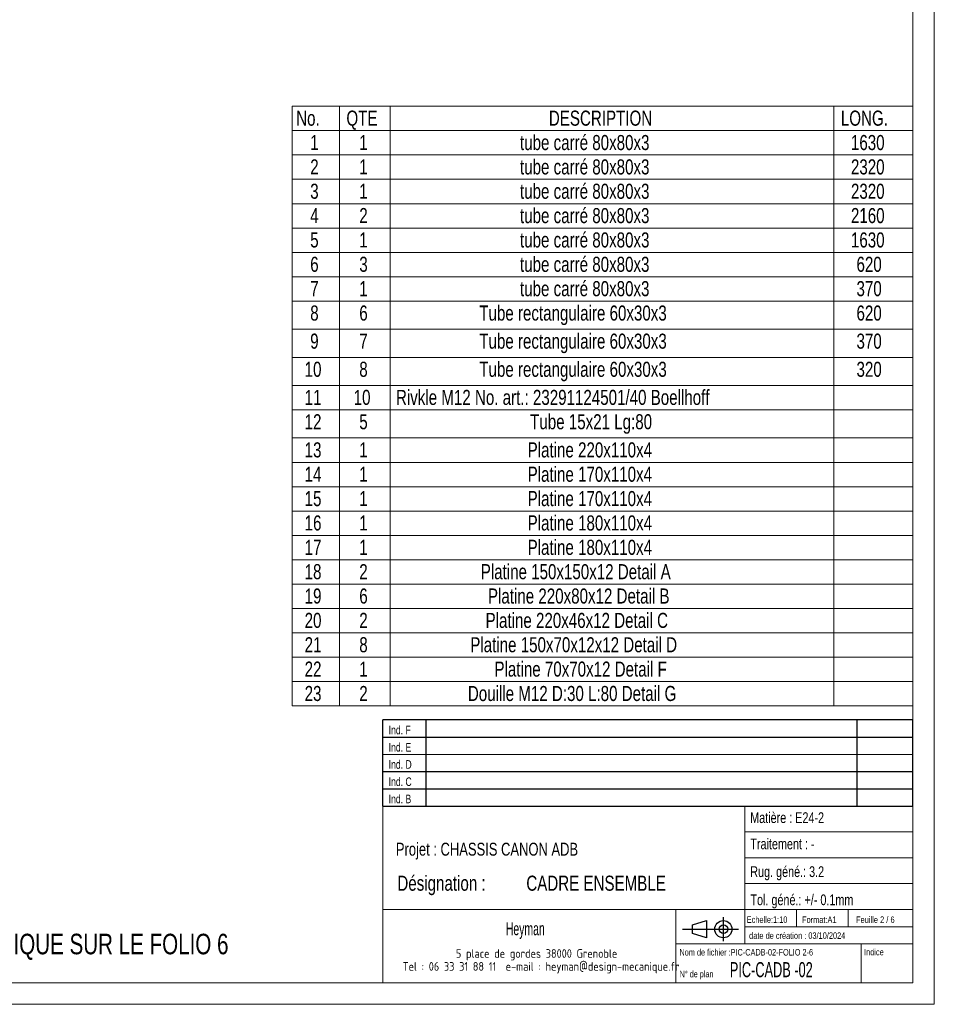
# Model space of a CAD drawing. Header units: millimetres. Extents: x 0 to 841, y 0 to 594.
# Tile 19 of 23: x 629 to 841, y 0 to 228. Entities that reach past the tile are written whole.
import ezdxf

# ---------------------------------------------------------------- set-up
doc = ezdxf.new("R2010")
doc.units = ezdxf.units.MM
doc.layers.add('NOTES', color=6, linetype='Continuous')
doc.styles.add('SLDTEXTSTYLE0', font='TXT', dxfattribs={"width": 0.75})
doc.styles.add('SLDTEXTSTYLE1', font='TXT', dxfattribs={"width": 0.632449})
doc.styles.add('SLDTEXTSTYLE2', font='TXT', dxfattribs={"width": 0.707278})
doc.styles.add('SLDTEXTSTYLE3', font='TXT', dxfattribs={"width": 0.7})
doc.styles.add('SLDTEXTSTYLE4', font='ISOCP3', dxfattribs={"width": 0.96})
doc.styles.add('SLDTEXTSTYLE5', font='TXT', dxfattribs={"width": 0.605})
doc.styles.add('SLDTEXTSTYLE6', font='TXT', dxfattribs={"width": 0.692308})

# ---------------------------------------------------------------- blocks, each defined once
blk = doc.blocks.new('TAB MODIFS')
for p, q in [((123, 20), (0, 20)), ((0, 0), (0, 20)), ((10, 20), (10, 0)), ((110, 20), (110, 0)), ((123, 0), (123, 20)), ((0, 16), (123, 16)), ((0, 8), (123, 8)), ((0, 4), (123, 4)), ((0, 0), (123, 0))]:
    blk.add_line(p, q)
at = {"color": 7, "linetype": 'Continuous', "lineweight": 18}
blk.add_line((0, 12), (123, 12), dxfattribs=at)
at = {"color": 7}
for tag in ['AUTOATTR0', 'AUTOATTR1', 'AUTOATTR2', 'AUTOATTR3', 'AUTOATTR4', 'AUTOATTR5', 'AUTOATTR6', 'AUTOATTR7', 'AUTOATTR8', 'AUTOATTR9']:
    blk.add_attdef(tag, (0, 0), '', height=1, dxfattribs=at)
at = {"layer": 'NOTES', "color": 211, "char_height": 2, "attachment_point": 1, "style": 'SLDTEXTSTYLE0'}
for s, insert in [('Ind. F', (1.36, 18.66)), ('Ind. E', (1.36, 14.66)), ('Ind. D', (1.36, 10.66)), ('Ind. C', (1.36, 6.66)), ('Ind. B', (1.36, 2.66))]:
    blk.add_mtext(s, dxfattribs=dict(at, insert=insert))
blk = doc.blocks.new('Bloc7')
for p, q in [((2.32, 3.8), (5.55, 4.8)), ((5.55, 4.8), (5.55, 0.8)), ((9.48, 0), (9.48, 5.6)), ((0, 2.8), (12.98, 2.8)), ((2.32, 1.8), (2.32, 3.8)), ((5.55, 0.8), (2.32, 1.8))]:
    blk.add_line(p, q)
for radius in [2, 1]:
    blk.add_circle((9.48, 2.8), radius)
blk = doc.blocks.new('SW_NOTE_1')
at = {"layer": 'NOTES', "color": 0, "attachment_point": 1, "style": 'SLDTEXTSTYLE0'}
for s, insert, char_height in [('FOLIO 2/6', (0, 6.14), 4.762), ('COTATION PERCAGES KIT SISMIQUE SUR LE FOLIO 6', (0, -1.21), 4.7625)]:
    blk.add_mtext(s, dxfattribs=dict(at, insert=insert, char_height=char_height))
blk = doc.blocks.new('SW_NOTE_2')
at = {"layer": 'NOTES', "color": 0, "char_height": 3.5, "attachment_point": 1, "style": 'SLDTEXTSTYLE0'}
for s, insert in [('Désignation :', (0, 4.51)), ('CADRE ENSEMBLE', (29.93, 4.51))]:
    blk.add_mtext(s, dxfattribs=dict(at, insert=insert))
blk = doc.blocks.new('SW_NOTE_3')
at = {"layer": 'NOTES', "color": 0, "char_height": 2, "attachment_point": 2, "style": 'SLDTEXTSTYLE4'}
for s, insert in [('5 place de gordes 38000 Grenoble', (20.84, 2.58)), ('Tel : 06 33 31 88 11  e-mail : heyman@design-mecanique.fr', (21.9, -0.42))]:
    blk.add_mtext(s, dxfattribs=dict(at, insert=insert))
blk = doc.blocks.new('SW_TABLEANNOTATION_0')
at = {"color": 0, "linetype": 'Continuous', "lineweight": 18}
for p, q in [((0, 0), (0, -139.13)), ((144.07, 0), (0, 0)), ((11, 0), (11, -5.65)), ((22.78, 0), (22.78, -5.65)), ((125.71, 0), (125.71, -5.65)), ((144.07, -139.13), (144.07, 0)), ((0, -5.65), (144.07, -5.65)), ((11, -5.65), (11, -139.13)), ((22.78, -5.65), (22.78, -139.13)), ((125.71, -5.65), (125.71, -139.13)), ((0, -11.3), (144.07, -11.3)), ((0, -16.95), (144.07, -16.95)), ((0, -22.61), (144.07, -22.61)), ((0, -28.26), (144.07, -28.26)), ((0, -33.91), (144.07, -33.91)), ((0, -39.56), (144.07, -39.56)), ((0, -45.21), (144.07, -45.21)), ((0, -51.74), (144.07, -51.74)), ((0, -58.26), (144.07, -58.26)), ((0, -64.79), (144.07, -64.79)), ((0, -70.44), (144.07, -70.44)), ((0, -76.97), (144.07, -76.97)), ((0, -82.62), (144.07, -82.62)), ((0, -88.27), (144.07, -88.27)), ((0, -93.92), (144.07, -93.92)), ((0, -99.57), (144.07, -99.57)), ((0, -105.22), (144.07, -105.22)), ((0, -110.88), (144.07, -110.88)), ((0, -116.53), (144.07, -116.53)), ((0, -122.18), (144.07, -122.18)), ((0, -127.83), (144.07, -127.83)), ((0, -133.48), (144.07, -133.48)), ((0, -139.13), (144.07, -139.13))]:
    blk.add_line(p, q, dxfattribs=at)
at = {"color": 0, "linetype": 'Continuous', "lineweight": 18, "char_height": 3.5, "attachment_point": 1, "style": 'SLDTEXTSTYLE0'}
for s, insert in [('No.', (0.95, -1.01)), ('QTE', (12.61, -1.01)), ('DESCRIPTION', (59.6, -1.01)), ('LONG.', (127.38, -1.01)), ('1', (4.21, -6.67)), ('1', (15.6, -6.67)), ('tube carré 80x80x3', (52.9, -6.67)), ('1630', (129.72, -6.67)), ('2', (4.21, -12.32)), ('1', (15.6, -12.32)), ('tube carré 80x80x3', (52.9, -12.32)), ('2320', (129.72, -12.32)), ('3', (4.21, -17.97)), ('1', (15.6, -17.97)), ('tube carré 80x80x3', (52.9, -17.97)), ('2320', (129.72, -17.97)), ('4', (4.21, -23.62)), ('2', (15.6, -23.62)), ('tube carré 80x80x3', (52.9, -23.62)), ('2160', (129.72, -23.62)), ('5', (4.21, -29.27)), ('1', (15.6, -29.27)), ('tube carré 80x80x3', (52.9, -29.27)), ('1630', (129.72, -29.27)), ('tube carré 80x80x3', (52.9, -34.92)), ('6', (4.21, -34.92)), ('3', (15.6, -34.92)), ('620', (131.01, -34.92)), ('7', (4.21, -40.57)), ('1', (15.6, -40.57)), ('tube carré 80x80x3', (52.9, -40.57)), ('370', (131.01, -40.57)), ('8', (4.21, -46.23)), ('6', (15.6, -46.23)), ('Tube rectangulaire 60x30x3', (43.45, -46.23)), ('620', (131.01, -46.23)), ('Tube rectangulaire 60x30x3', (43.45, -52.75)), ('9', (4.21, -52.75)), ('7', (15.6, -52.75)), ('370', (131.01, -52.75)), ('10', (2.92, -59.28)), ('8', (15.6, -59.28)), ('Tube rectangulaire 60x30x3', (43.45, -59.28)), ('320', (131.01, -59.28)), ('11', (2.92, -65.8)), ('10', (14.3, -65.8)), ('Rivkle M12 No. art.: 23291124501/40 Boellhoff', (24.11, -65.8)), ('12', (2.92, -71.45)), ('5', (15.6, -71.45)), ('Tube 15x21 Lg:80', (55.26, -71.45)), ('13', (2.92, -77.98)), ('1', (15.6, -77.98)), ('Platine 220x110x4', (54.67, -77.98)), ('14', (2.92, -83.63)), ('1', (15.6, -83.63)), ('Platine 170x110x4', (54.67, -83.63)), ('Platine 170x110x4', (54.67, -89.28)), ('15', (2.92, -89.28)), ('1', (15.6, -89.28)), ('16', (2.92, -94.93)), ('1', (15.6, -94.93)), ('Platine 180x110x4', (54.67, -94.93)), ('Platine 180x110x4', (54.67, -100.59)), ('17', (2.92, -100.59)), ('1', (15.6, -100.59)), ('18', (2.92, -106.24)), ('2', (15.6, -106.24)), ('Platine 150x150x12 Detail A', (43.79, -106.24)), ('19', (2.92, -111.89)), ('6', (15.6, -111.89)), ('Platine 220x80x12 Detail B', (45.46, -111.89)), ('20', (2.92, -117.54)), ('2', (15.6, -117.54)), ('Platine 220x46x12 Detail C', (44.91, -117.54)), ('21', (2.92, -123.19)), ('8', (15.6, -123.19)), ('Platine 150x70x12x12 Detail D', (41.36, -123.19)), ('22', (2.92, -128.84)), ('1', (15.6, -128.84)), ('Platine 70x70x12 Detail F', (46.97, -128.84)), ('23', (2.92, -134.5)), ('2', (15.6, -134.5)), ('Douille M12 D:30 L:80 Detail G', (40.8, -134.5))]:
    blk.add_mtext(s, dxfattribs=dict(at, insert=insert))

msp = doc.modelspace()

# ---------------------------------------------------------------- linework, layer by layer
at = {"lineweight": 18}
for p, q in [((841, 594), (841, 0)), ((836, 589), (836, 5)), ((713, 46), (713, 5)), ((836, 46), (713, 46)), ((797, 46), (797, 14)), ((836, 46), (836, 5)), ((797, 40), (836, 40)), ((797, 34), (836, 34)), ((797, 28), (836, 28)), ((713, 22), (836, 22)), ((781, 22), (781, 5)), ((809, 22), (809, 18)), ((821, 22), (821, 18)), ((797, 18), (836, 18)), ((781, 14), (836, 14)), ((824, 14), (824, 5)), ((836, 5), (5, 5)), ((713, 5), (836, 5)), ((841, 0), (0, 0))]:
    msp.add_line(p, q, dxfattribs=at)

# ---------------------------------------------------------------- block references
msp.add_blockref('SW_TABLEANNOTATION_0', (691.93, 208.37), dxfattribs=at)
for name, p in [('TAB MODIFS', (712.99, 45.99)), ('Bloc7', (782.56, 14.63))]:
    msp.add_blockref(name, p)
at = {"layer": 'NOTES'}
for name, p in [('SW_NOTE_2', (716.37, 25.34)), ('SW_NOTE_1', (552.96, 17.58)), ('SW_NOTE_3', (727.84, 10.21))]:
    msp.add_blockref(name, p, dxfattribs=at)

# ---------------------------------------------------------------- texts
for s, insert, char_height, attachment_point, style in [('Matière : E24-2', (798.27, 44.56), 2.5, 1, 'SLDTEXTSTYLE0'), ('Projet : CHASSIS CANON ADB', (716.02, 37.49), 3, 1, 'SLDTEXTSTYLE0'), ('Traitement : -', (798.3, 38.47), 2.5, 1, 'SLDTEXTSTYLE0'), ('Rug. géné.: 3.2', (798.28, 32.03), 2.5, 1, 'SLDTEXTSTYLE0'), ('Tol. géné.: +/- 0.1mm', (798.32, 25.5), 2.5, 1, 'SLDTEXTSTYLE0'), ('Heyman', (746.06, 19.03), 3, 2, 'SLDTEXTSTYLE5'), ('Echelle:1:10', (797.45, 20.4), 1.5, 1, 'SLDTEXTSTYLE0'), ('Format:A1', (810.29, 20.38), 1.5, 1, 'SLDTEXTSTYLE0'), ('Feuille 2 / 6', (822.81, 20.38), 1.5, 1, 'SLDTEXTSTYLE6'), ('date de création : 03/10/2024', (798.01, 16.69), 1.5, 1, 'SLDTEXTSTYLE0'), ('Nom de fichier :PIC-CADB-02-FOLIO 2-6', (781.85, 12.82), 1.5, 1, 'SLDTEXTSTYLE2'), ('Indice', (824.69, 12.86), 1.5, 1, 'SLDTEXTSTYLE0'), ('PIC-CADB -02', (793.54, 9.79), 3.5, 1, 'SLDTEXTSTYLE1'), ('N° de plan', (781.88, 7.77), 1.5, 1, 'SLDTEXTSTYLE3')]:
    msp.add_mtext(s, dxfattribs=dict(at, insert=insert, char_height=char_height, attachment_point=attachment_point, style=style))

doc.saveas('drawing.dxf')
